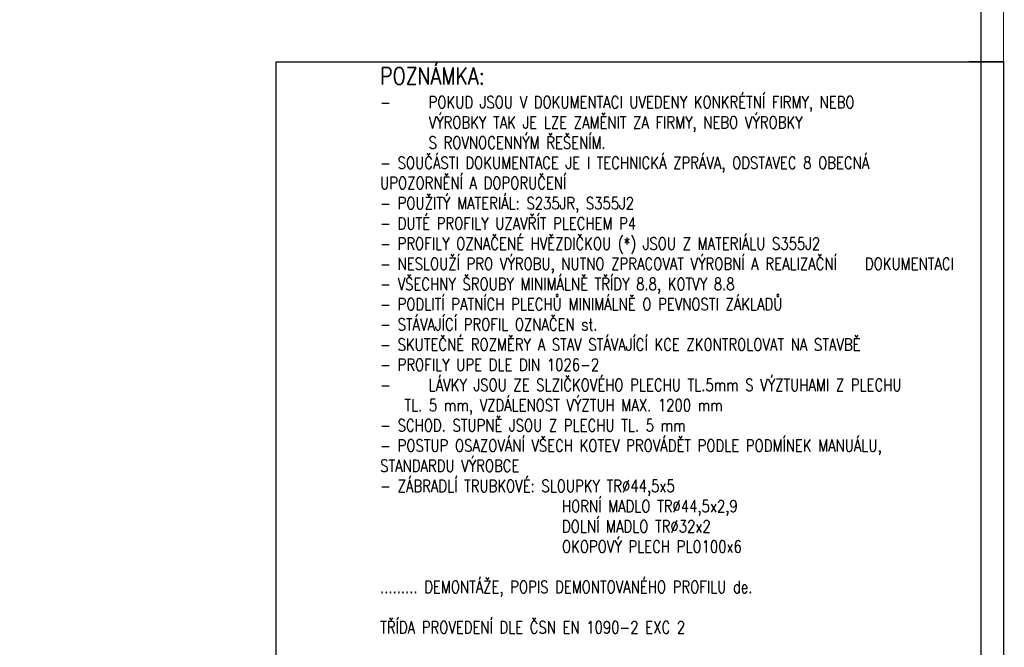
# Paper-space layout 'Layout1' of a CAD drawing. Extents: x -2 to 1033, y -36 to 596.
# Tile 34 of 60: x 557 to 841, y 128 to 309. Entities that reach past the tile are written whole.
import ezdxf
from ezdxf.enums import TextEntityAlignment as Align

# ---------------------------------------------------------------- set-up
doc = ezdxf.new("R2010")
doc.units = 0
doc.layers.get('DEFPOINTS').update_dxf_attribs({"color": 132, "linetype": 'CONTINUOUS'})
doc.layers.add('RAMECEK_HP', color=251, linetype='CONTINUOUS')
doc.layers.add('SS_TEXT35', color=2, linetype='CONTINUOUS', lineweight=35)
doc.styles.add('ROMANS', font='romans.shx', dxfattribs={"width": 0.8})

# ---------------------------------------------------------------- blocks, each defined once
blk = doc.blocks.new('*U6')
at = {"layer": 'DEFPOINTS'}
blk.add_lwpolyline([(841, 0), (631, 0), (631, 297), (841, 297)], close=True, dxfattribs=at)
at = {"layer": 'RAMECEK_HP', "lineweight": 35, "const_width": 0.35}
for points in [[(0, 594), (0, 0), (841, 0), (841, 594)], [(6.5, 587.5), (6.5, 6.5), (834.5, 6.5), (834.5, 587.5)]]:
    blk.add_lwpolyline(points, close=True, dxfattribs=at)
at = {"layer": 'RAMECEK_HP', "lineweight": 50, "const_width": 0.5}
blk.add_lwpolyline([(841, 297), (831, 297)], dxfattribs=at)
blk.add_lwpolyline([(841, 297), (831, 297)], dxfattribs=at)
at = {"layer": 'DEFPOINTS', "style": 'ROMANS', "width": 0.8}
blk.add_attdef('TISK', text='', height=10, dxfattribs=at).set_placement((841, -33), align=Align.RIGHT)

psp = doc.layouts.get("Layout1")

# ---------------------------------------------------------------- block references
at = {"layer": 'RAMECEK_HP'}
psp.add_blockref('*U6', (0, 0), dxfattribs=at)

# ---------------------------------------------------------------- texts
at = {"layer": 'SS_TEXT35', "insert": (661, 131.8439), "char_height": 3.5, "attachment_point": 7, "style": 'ROMANS'}
psp.add_mtext_dynamic_manual_height_columns('{\\H1.4286x;\\C4;POZNÁMKA:\\P\\pxi-2,l2,t4;}-^IPOKUD JSOU V\\~DOKUMENTACI UVEDENY KONKRÉTNÍ FIRMY, NEBO ^IVÝROBKY TAK JE LZE ZAMĚNIT ZA FIRMY, NEBO VÝROBKY ^I^IS\\~ROVNOCENNÝM ŘEŠENÍM.\\P\\pi0,l0,tz;- SOUČÁSTI DOKUMENTACE JE I TECHNICKÁ ZPRÁVA, ODSTAVEC 8 OBECNÁ UPOZORNĚNÍ A DOPORUČENÍ\\P- POUŽITÝ MATERIÁL: S235JR, S355J2\\P- DUTÉ PROFILY UZAVŘÍT PLECHEM P4\\P{\\A1;- PROFILY OZNAČENÉ HVĚZDIČKOU (*) JSOU Z MATERIÁLU S355J2\\P\\pt2;}- NESLOUŽÍ PRO VÝROBU, NUTNO ZPRACOVAT VÝROBNÍ A REALIZAČNÍ ^IDOKUMENTACI\\P\\ptz;- VŠECHNY ŠROUBY MINIMÁLNĚ TŘÍDY 8.8, KOTVY 8.8\\P- PODLITÍ PATNÍCH PLECHŮ MINIMÁLNĚ O PEVNOSTI ZÁKLADŮ\\P- STÁVAJÍCÍ PROFIL OZNAČEN st.\\P- SKUTEČNÉ ROZMĚRY A STAV STÁVAJÍCÍ KCE ZKONTROLOVAT NA STAVBĚ\\P- PROFILY UPE DLE DIN 1026-2\\P\\pi-2,l2,t4;-^ILÁVKY JSOU ZE SLZIČKOVÉHO PLECHU TL.5mm S VÝZTUHAMI Z PLECHU TL. 5 mm, VZDÁLENOST VÝZTUH MAX. 1200 mm\\P\\pi0,l0,tz;- SCHOD. STUPNĚ JSOU Z PLECHU TL. 5 mm\\P- POSTUP OSAZOVÁNÍ VŠECH KOTEV PROVÁDĚT PODLE PODMÍNEK MANUÁLU, STANDARDU VÝROBCE\\P\\pt15;- ZÁBRADLÍ TRUBKOVÉ: SLOUPKY TR%%C44,5x5\\P\\pt13.571,15;^I^IHORNÍ MADLO TR%%C44,5x2,9\\P\\pql;^I^IDOLNÍ MADLO TR%%C32x2\\P\\pq*,t15;^IOKOPOVÝ PLECH PLO100x6\\P\\ptz;\\P......... DEMONTÁŽE, POPIS DEMONTOVANÉHO PROFILU de.\\P\\PTŘÍDA PROVEDENÍ DLE ČSN EN 1090-2 EXC 2', width=165.987819, gutter_width=17.5, heights=[0], dxfattribs=at)

doc.saveas('drawing.dxf')
